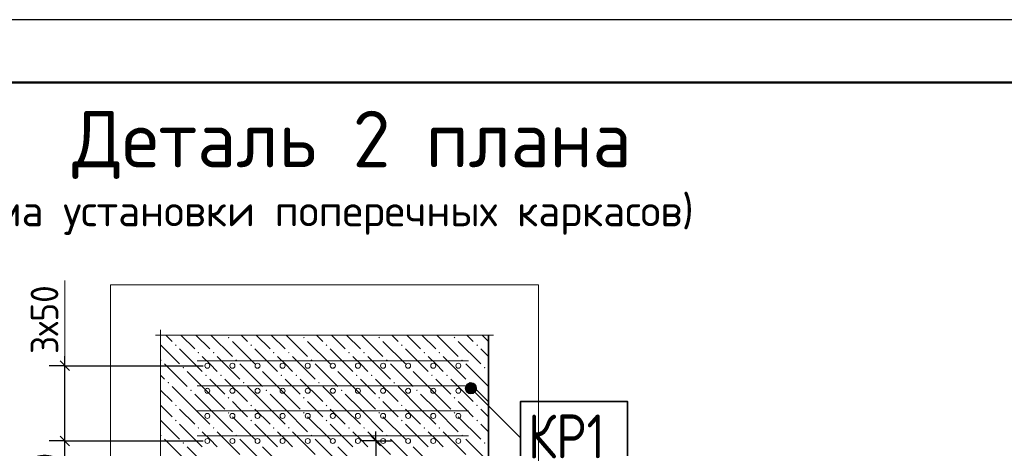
# Model space of a CAD drawing. Header units: millimetres. Extents: x 0 to 50400, y 0 to 35640.
# Tile 28 of 46: x 5174 to 14588, y 31542 to 35640. Entities that reach past the tile are written whole.
import ezdxf

# ---------------------------------------------------------------- set-up
doc = ezdxf.new("R2010")
doc.units = ezdxf.units.MM
for name, color, linetype, lineweight in [('Standard', 7, 'Continuous', 25), ('ЖБ Перекрытие верхний уровень', 7, 'Continuous', 35), ('Общий01', 7, 'Continuous', 13), ('Размерная линия_ общее', 7, 'Continuous', 13), ('Текст_ общее', 7, 'Continuous', 25)]:
    doc.layers.add(name, color=color, linetype=linetype, lineweight=lineweight)
doc.layers.add('Вспомогательная арматура', color=7, linetype='Continuous', lineweight=18, true_color=0x656565)
doc.layers.add('Поперечная арматура', color=7, linetype='Continuous', lineweight=18, true_color=0x5a2814)
doc.layers.add('Размерная выноска', color=7, linetype='Continuous')
doc.styles.add('ISOCPEUR', font='txt')

msp = doc.modelspace()

# ---------------------------------------------------------------- hatches: boundary and pattern name
at = {"layer": 'ЖБ Перекрытие верхний уровень', "linetype": 'Continuous', "lineweight": 18, "transparency": 33554687}
for points in [[(7163.9, 32600.3), (7171.7, 32608.1), (7179.5, 32600.3), (7171.7, 32592.5)], [(7883.9, 32600.3), (7891.7, 32608.1), (7899.5, 32600.3), (7891.7, 32592.5)], [(8603.9, 32600.3), (8611.7, 32608.1), (8619.5, 32600.3), (8611.7, 32592.5)], [(9323.9, 32600.3), (9331.7, 32608.1), (9339.5, 32600.3), (9331.7, 32592.5)], [(6659.9, 32528.3), (6667.7, 32536.1), (6675.5, 32528.3), (6667.7, 32520.5)], [(7379.9, 32528.3), (7387.7, 32536.1), (7395.5, 32528.3), (7387.7, 32520.5)], [(8099.9, 32528.3), (8107.7, 32536.1), (8115.5, 32528.3), (8107.7, 32520.5)], [(8819.9, 32528.3), (8827.7, 32536.1), (8835.5, 32528.3), (8827.7, 32520.5)], [(9539.9, 32528.3), (9547.7, 32536.1), (9555.5, 32528.3), (9547.7, 32520.5)], [(6522.2, 32390.6), (6523.7, 32392.1), (6531.5, 32384.3), (6523.7, 32376.5), (6522.2, 32378)], [(6875.9, 32456.3), (6883.7, 32464.1), (6891.5, 32456.3), (6883.7, 32448.5)], [(7019.9, 32456.3), (7027.7, 32464.1), (7035.5, 32456.3), (7027.7, 32448.5)], [(7235.9, 32384.3), (7243.7, 32392.1), (7251.5, 32384.3), (7243.7, 32376.5)], [(7595.9, 32456.3), (7603.7, 32464.1), (7611.5, 32456.3), (7603.7, 32448.5)], [(7739.9, 32456.3), (7747.7, 32464.1), (7755.5, 32456.3), (7747.7, 32448.5)], [(7955.9, 32384.3), (7963.7, 32392.1), (7971.5, 32384.3), (7963.7, 32376.5)], [(8315.9, 32456.3), (8323.7, 32464.1), (8331.5, 32456.3), (8323.7, 32448.5)], [(8459.9, 32456.3), (8467.7, 32464.1), (8475.5, 32456.3), (8467.7, 32448.5)], [(8675.9, 32384.3), (8683.7, 32392.1), (8691.5, 32384.3), (8683.7, 32376.5)], [(9035.9, 32456.3), (9043.7, 32464.1), (9051.5, 32456.3), (9043.7, 32448.5)], [(9179.9, 32456.3), (9187.7, 32464.1), (9195.5, 32456.3), (9187.7, 32448.5)], [(9395.9, 32384.3), (9403.7, 32392.1), (9411.5, 32384.3), (9403.7, 32376.5)], [(6731.9, 32312.3), (6739.7, 32320.1), (6747.5, 32312.3), (6739.7, 32304.5)], [(7451.9, 32312.3), (7459.7, 32320.1), (7467.5, 32312.3), (7459.7, 32304.5)], [(8171.9, 32312.3), (8179.7, 32320.1), (8187.5, 32312.3), (8179.7, 32304.5)], [(8891.9, 32312.3), (8899.7, 32320.1), (8907.5, 32312.3), (8899.7, 32304.5)], [(9611.9, 32312.3), (9619.7, 32320.1), (9627.5, 32312.3), (9619.7, 32304.5)], [(6947.9, 32240.3), (6955.7, 32248.1), (6963.5, 32240.3), (6955.7, 32232.5)], [(7091.9, 32240.3), (7099.7, 32248.1), (7107.5, 32240.3), (7099.7, 32232.5)], [(7667.9, 32240.3), (7675.7, 32248.1), (7683.5, 32240.3), (7675.7, 32232.5)], [(7811.9, 32240.3), (7819.7, 32248.1), (7827.5, 32240.3), (7819.7, 32232.5)], [(8387.9, 32240.3), (8395.7, 32248.1), (8403.5, 32240.3), (8395.7, 32232.5)], [(8531.9, 32240.3), (8539.7, 32248.1), (8547.5, 32240.3), (8539.7, 32232.5)], [(9107.9, 32240.3), (9115.7, 32248.1), (9123.5, 32240.3), (9115.7, 32232.5)], [(9251.9, 32240.3), (9259.7, 32248.1), (9267.5, 32240.3), (9259.7, 32232.5)], [(6587.9, 32168.3), (6595.7, 32176.1), (6603.5, 32168.3), (6595.7, 32160.5)], [(6803.9, 32096.3), (6811.7, 32104.1), (6819.5, 32096.3), (6811.7, 32088.5)], [(7307.9, 32168.3), (7315.7, 32176.1), (7323.5, 32168.3), (7315.7, 32160.5)], [(7523.9, 32096.3), (7531.7, 32104.1), (7539.5, 32096.3), (7531.7, 32088.5)], [(8027.9, 32168.3), (8035.7, 32176.1), (8043.5, 32168.3), (8035.7, 32160.5)], [(8243.9, 32096.3), (8251.7, 32104.1), (8259.5, 32096.3), (8251.7, 32088.5)], [(8747.9, 32168.3), (8755.7, 32176.1), (8763.5, 32168.3), (8755.7, 32160.5)], [(8963.9, 32096.3), (8971.7, 32104.1), (8979.5, 32096.3), (8971.7, 32088.5)], [(9467.9, 32168.3), (9475.7, 32176.1), (9483.5, 32168.3), (9475.7, 32160.5)], [(7163.9, 32024.3), (7171.7, 32032.1), (7179.5, 32024.3), (7171.7, 32016.5)], [(7883.9, 32024.3), (7891.7, 32032.1), (7899.5, 32024.3), (7891.7, 32016.5)], [(8603.9, 32024.3), (8611.7, 32032.1), (8619.5, 32024.3), (8611.7, 32016.5)], [(9323.9, 32024.3), (9331.7, 32032.1), (9339.5, 32024.3), (9331.7, 32016.5)], [(6659.9, 31952.3), (6667.7, 31960.1), (6675.5, 31952.3), (6667.7, 31944.5)], [(7379.9, 31952.3), (7387.7, 31960.1), (7395.5, 31952.3), (7387.7, 31944.5)], [(8099.9, 31952.3), (8107.7, 31960.1), (8115.5, 31952.3), (8107.7, 31944.5)], [(8819.9, 31952.3), (8827.7, 31960.1), (8835.5, 31952.3), (8827.7, 31944.5)], [(9539.9, 31952.3), (9547.7, 31960.1), (9555.5, 31952.3), (9547.7, 31944.5)], [(7163.9, 31880.3), (7171.7, 31888.1), (7179.5, 31880.3), (7171.7, 31872.5)], [(7883.9, 31880.3), (7891.7, 31888.1), (7899.5, 31880.3), (7891.7, 31872.5)], [(8603.9, 31880.3), (8611.7, 31888.1), (8619.5, 31880.3), (8611.7, 31872.5)], [(9323.9, 31880.3), (9331.7, 31888.1), (9339.5, 31880.3), (9331.7, 31872.5)], [(6659.9, 31808.3), (6667.7, 31816.1), (6675.5, 31808.3), (6667.7, 31800.5)], [(6875.9, 31736.3), (6883.7, 31744.1), (6891.5, 31736.3), (6883.7, 31728.5)], [(7019.9, 31736.3), (7027.7, 31744.1), (7035.5, 31736.3), (7027.7, 31728.5)], [(7379.9, 31808.3), (7387.7, 31816.1), (7395.5, 31808.3), (7387.7, 31800.5)], [(7595.9, 31736.3), (7603.7, 31744.1), (7611.5, 31736.3), (7603.7, 31728.5)], [(7739.9, 31736.3), (7747.7, 31744.1), (7755.5, 31736.3), (7747.7, 31728.5)], [(8099.9, 31808.3), (8107.7, 31816.1), (8115.5, 31808.3), (8107.7, 31800.5)], [(8315.9, 31736.3), (8323.7, 31744.1), (8331.5, 31736.3), (8323.7, 31728.5)], [(8459.9, 31736.3), (8467.7, 31744.1), (8475.5, 31736.3), (8467.7, 31728.5)], [(8819.9, 31808.3), (8827.7, 31816.1), (8835.5, 31808.3), (8827.7, 31800.5)], [(9035.9, 31736.3), (9043.7, 31744.1), (9051.5, 31736.3), (9043.7, 31728.5)], [(9179.9, 31736.3), (9187.7, 31744.1), (9195.5, 31736.3), (9187.7, 31728.5)], [(9539.9, 31808.3), (9547.7, 31816.1), (9555.5, 31808.3), (9547.7, 31800.5)], [(6522.2, 31670.6), (6523.7, 31672.1), (6531.5, 31664.3), (6523.7, 31656.5), (6522.2, 31658)], [(7235.9, 31664.3), (7243.7, 31672.1), (7251.5, 31664.3), (7243.7, 31656.5)], [(7955.9, 31664.3), (7963.7, 31672.1), (7971.5, 31664.3), (7963.7, 31656.5)], [(8675.9, 31664.3), (8683.7, 31672.1), (8691.5, 31664.3), (8683.7, 31656.5)], [(9395.9, 31664.3), (9403.7, 31672.1), (9411.5, 31664.3), (9403.7, 31656.5)], [(6731.9, 31592.3), (6739.7, 31600.1), (6747.5, 31592.3), (6739.7, 31584.5)], [(7451.9, 31592.3), (7459.7, 31600.1), (7467.5, 31592.3), (7459.7, 31584.5)], [(8171.9, 31592.3), (8179.7, 31600.1), (8187.5, 31592.3), (8179.7, 31584.5)], [(8891.9, 31592.3), (8899.7, 31600.1), (8907.5, 31592.3), (8899.7, 31584.5)], [(9611.9, 31592.3), (9619.7, 31600.1), (9627.5, 31592.3), (9619.7, 31584.5)]]:
    msp.add_hatch(color=7, dxfattribs=at).paths.add_polyline_path(points, flags=16)
at = {"layer": 'Общий01', "linetype": 'Continuous', "lineweight": 13, "transparency": 33554687}
for points in [[(9436.3, 32129.5), (9474.5, 32167.7), (9450.1, 32154)], [(9474.5, 32167.7), (9436.3, 32129.5), (9436.3, 32102)], [(9474.5, 32167.7), (9436.3, 32102), (9502, 32167.7)], [(9502, 32167.7), (9436.3, 32102), (9450.1, 32077.6)], [(9502, 32167.7), (9450.1, 32077.6), (9526.5, 32154)], [(9526.5, 32154), (9450.1, 32077.6), (9474.5, 32063.9)], [(9526.5, 32154), (9474.5, 32063.9), (9540.2, 32129.5)], [(9540.2, 32129.5), (9474.5, 32063.9), (9502, 32063.9)], [(9540.2, 32129.5), (9502, 32063.9), (9540.2, 32102)], [(9540.2, 32102), (9502, 32063.9), (9526.5, 32077.6)]]:
    msp.add_hatch(color=7, dxfattribs=at).paths.add_polyline_path(points)

# ---------------------------------------------------------------- linework, layer by layer
at = {"layer": 'Standard', "color": 7, "linetype": 'Continuous', "lineweight": -3, "transparency": 33554687}
for p, q in [((5606.9, 32331.8), (5606.9, 32421.8)), ((5606.9, 31611.8), (5606.9, 32331.8)), ((8580.1, 31611.8), (8580.1, 31701.8)), ((5606.9, 31035.8), (5606.9, 31611.8)), ((8580.1, 31611.8), (8580.1, 31323.8))]:
    msp.add_line(p, q, dxfattribs=at)
at = {"layer": 'Standard', "color": 251, "linetype": 'Continuous', "lineweight": -3, "true_color": 0x656565, "transparency": 33554687}
for p, q in [((5606.9, 32331.8), (5456.9, 32331.8)), ((5606.9, 32331.8), (5756.9, 32331.8)), ((5606.9, 32331.8), (6927.9, 32331.8)), ((5606.9, 31611.8), (5456.9, 31611.8)), ((5606.9, 31611.8), (5756.9, 31611.8)), ((5606.9, 31611.8), (6927.9, 31611.8)), ((8580.1, 31611.8), (8430.1, 31611.8)), ((8580.1, 31611.8), (8730.1, 31611.8)), ((8580.1, 31611.8), (8600.3, 31611.8))]:
    msp.add_line(p, q, dxfattribs=at)
at = {"layer": 'Standard', "color": 7, "linetype": 'Continuous', "lineweight": 25, "transparency": 33554687}
for p, q in [((5651.9, 32286.8), (5561.9, 32376.8)), ((5651.9, 31566.8), (5561.9, 31656.8)), ((8535.1, 31656.8), (8625.1, 31566.8))]:
    msp.add_line(p, q, dxfattribs=at)
msp.add_lwpolyline([(0, 0), (50400, 0), (50400, 35640), (0, 35640), (0, 0)], close=True, dxfattribs=at)
at = {"layer": 'Standard', "color": 7, "linetype": 'Continuous', "lineweight": 50, "transparency": 33554687}
msp.add_lwpolyline([(2400, 35040), (49800, 35040), (49800, 600), (2400, 600), (2400, 35040)], close=True, dxfattribs=at)
at = {"layer": 'Standard', "color": 254, "linetype": 'Continuous', "lineweight": 18, "true_color": 0xc4c4ff, "transparency": 33554687}
msp.add_lwpolyline([(6042.2, 24677.5), (10136.3, 24677.5), (10136.3, 33105.1), (6042.2, 33105.1), (6042.2, 24677.5)], dxfattribs=at)
at = {"layer": 'Вспомогательная арматура', "color": 251, "linetype": 'Continuous', "lineweight": 18, "true_color": 0x656565, "transparency": 33554687}
for p, q in [((6872.3, 32379.8), (9464.3, 32379.8)), ((6872.3, 32379.8), (9464.3, 32379.8)), ((6872.3, 32139.8), (9464.3, 32139.8)), ((6872.3, 32139.8), (9464.3, 32139.8)), ((6872.3, 31899.8), (9464.3, 31899.8)), ((6872.3, 31899.8), (9464.3, 31899.8)), ((6872.3, 31659.8), (9464.3, 31659.8)), ((6872.3, 31659.8), (9464.3, 31659.8))]:
    msp.add_line(p, q, dxfattribs=at)
at = {"layer": 'ЖБ Перекрытие верхний уровень', "color": 9, "linetype": 'Continuous', "lineweight": 18, "true_color": 0xc7c7c7, "transparency": 33554687}
for p, q in [((6631.7, 32564.3), (6570.9, 32625.1)), ((6714.9, 32625.1), (6847.7, 32492.3)), ((6858.9, 32625.1), (6991.7, 32492.3)), ((7002.9, 32625.1), (7207.7, 32420.3)), ((7351.7, 32564.3), (7290.9, 32625.1)), ((7434.9, 32625.1), (7567.7, 32492.3)), ((7578.9, 32625.1), (7711.7, 32492.3)), ((7722.9, 32625.1), (7927.7, 32420.3)), ((8071.7, 32564.3), (8010.9, 32625.1)), ((8154.9, 32625.1), (8287.7, 32492.3)), ((8298.9, 32625.1), (8431.7, 32492.3)), ((8442.9, 32625.1), (8647.7, 32420.3)), ((8791.7, 32564.3), (8730.9, 32625.1)), ((8874.9, 32625.1), (9007.7, 32492.3)), ((9018.9, 32625.1), (9151.7, 32492.3)), ((9162.9, 32625.1), (9367.7, 32420.3)), ((9511.7, 32564.3), (9450.9, 32625.1)), ((9594.9, 32625.1), (9656.3, 32563.7)), ((6522.2, 32529.8), (6703.7, 32348.3)), ((6703.7, 32492.3), (6919.7, 32276.3)), ((7207.7, 32564.3), (7423.7, 32348.3)), ((7423.7, 32492.3), (7639.7, 32276.3)), ((7927.7, 32564.3), (8143.7, 32348.3)), ((8143.7, 32492.3), (8359.7, 32276.3)), ((8647.7, 32564.3), (8863.7, 32348.3)), ((8863.7, 32492.3), (9079.7, 32276.3)), ((9367.7, 32564.3), (9583.7, 32348.3)), ((9583.7, 32492.3), (9656.3, 32419.8)), ((6991.7, 32348.3), (6919.7, 32420.3)), ((7063.7, 32420.3), (7279.7, 32204.3)), ((7711.7, 32348.3), (7639.7, 32420.3)), ((7783.7, 32420.3), (7999.7, 32204.3)), ((8431.7, 32348.3), (8359.7, 32420.3)), ((8503.7, 32420.3), (8719.7, 32204.3)), ((9151.7, 32348.3), (9079.7, 32420.3)), ((9223.7, 32420.3), (9439.7, 32204.3)), ((6559.7, 32348.3), (6775.7, 32132.3)), ((7063.7, 32276.3), (6991.7, 32348.3)), ((7279.7, 32348.3), (7495.7, 32132.3)), ((7783.7, 32276.3), (7711.7, 32348.3)), ((7999.7, 32348.3), (8215.7, 32132.3)), ((8503.7, 32276.3), (8431.7, 32348.3)), ((8719.7, 32348.3), (8935.7, 32132.3)), ((9223.7, 32276.3), (9151.7, 32348.3)), ((9439.7, 32348.3), (9655.7, 32132.3)), ((6522.2, 32241.8), (6559.7, 32204.3)), ((6991.7, 32060.3), (6775.7, 32276.3)), ((6991.7, 32204.3), (7135.7, 32060.3)), ((7135.7, 32204.3), (7351.7, 31988.3)), ((7711.7, 32060.3), (7495.7, 32276.3)), ((7711.7, 32204.3), (7855.7, 32060.3)), ((7855.7, 32204.3), (8071.7, 31988.3)), ((8431.7, 32060.3), (8215.7, 32276.3)), ((8431.7, 32204.3), (8575.7, 32060.3)), ((8575.7, 32204.3), (8791.7, 31988.3)), ((9151.7, 32060.3), (8935.7, 32276.3)), ((9151.7, 32204.3), (9295.7, 32060.3)), ((9295.7, 32204.3), (9511.7, 31988.3)), ((9656.3, 32275.7), (9655.7, 32276.3)), ((6847.7, 31916.3), (6631.7, 32132.3)), ((7567.7, 31916.3), (7351.7, 32132.3)), ((8287.7, 31916.3), (8071.7, 32132.3)), ((9007.7, 31916.3), (8791.7, 32132.3)), ((9656.3, 31987.7), (9511.7, 32132.3)), ((6522.2, 32097.8), (6631.7, 31988.3)), ((6847.7, 32060.3), (6991.7, 31916.3)), ((6991.7, 32060.3), (7135.7, 31916.3)), ((7567.7, 32060.3), (7711.7, 31916.3)), ((7711.7, 32060.3), (7855.7, 31916.3)), ((8287.7, 32060.3), (8431.7, 31916.3)), ((8431.7, 32060.3), (8575.7, 31916.3)), ((9007.7, 32060.3), (9151.7, 31916.3)), ((9151.7, 32060.3), (9295.7, 31916.3)), ((6559.7, 31916.3), (6522.2, 31953.8)), ((6631.7, 31844.3), (6559.7, 31916.3)), ((6703.7, 31916.3), (6847.7, 31772.3)), ((6847.7, 31916.3), (6991.7, 31772.3)), ((6991.7, 31916.3), (7207.7, 31700.3)), ((7279.7, 31916.3), (7207.7, 31988.3)), ((7351.7, 31844.3), (7279.7, 31916.3)), ((7423.7, 31916.3), (7567.7, 31772.3)), ((7567.7, 31916.3), (7711.7, 31772.3)), ((7711.7, 31916.3), (7927.7, 31700.3)), ((7999.7, 31916.3), (7927.7, 31988.3)), ((8071.7, 31844.3), (7999.7, 31916.3)), ((8143.7, 31916.3), (8287.7, 31772.3)), ((8287.7, 31916.3), (8431.7, 31772.3)), ((8431.7, 31916.3), (8647.7, 31700.3)), ((8719.7, 31916.3), (8647.7, 31988.3)), ((8791.7, 31844.3), (8719.7, 31916.3)), ((8863.7, 31916.3), (9007.7, 31772.3)), ((9007.7, 31916.3), (9151.7, 31772.3)), ((9151.7, 31916.3), (9367.7, 31700.3)), ((9439.7, 31916.3), (9367.7, 31988.3)), ((9511.7, 31844.3), (9439.7, 31916.3)), ((9583.7, 31916.3), (9656.3, 31843.7)), ((7207.7, 31844.3), (7423.7, 31628.3)), ((7927.7, 31844.3), (8143.7, 31628.3)), ((8647.7, 31844.3), (8863.7, 31628.3)), ((9367.7, 31844.3), (9583.7, 31628.3)), ((6522.2, 31809.8), (6703.7, 31628.3)), ((6703.7, 31772.3), (6919.7, 31556.3)), ((7423.7, 31772.3), (7639.7, 31556.3)), ((8143.7, 31772.3), (8359.7, 31556.3)), ((8863.7, 31772.3), (9079.7, 31556.3)), ((9583.7, 31772.3), (9656.3, 31699.7)), ((6991.7, 31628.3), (6919.7, 31700.3)), ((7063.7, 31700.3), (7279.7, 31484.3)), ((7711.7, 31628.3), (7639.7, 31700.3)), ((7783.7, 31700.3), (7999.7, 31484.3)), ((8431.7, 31628.3), (8359.7, 31700.3)), ((8503.7, 31700.3), (8719.7, 31484.3)), ((9151.7, 31628.3), (9079.7, 31700.3)), ((9223.7, 31700.3), (9439.7, 31484.3)), ((6559.7, 31628.3), (6775.7, 31412.3)), ((6991.7, 31340.3), (6775.7, 31556.3)), ((7063.7, 31556.3), (6991.7, 31628.3)), ((7279.7, 31628.3), (7495.7, 31412.3)), ((7711.7, 31340.3), (7495.7, 31556.3)), ((7783.7, 31556.3), (7711.7, 31628.3)), ((7999.7, 31628.3), (8215.7, 31412.3)), ((8431.7, 31340.3), (8215.7, 31556.3)), ((8503.7, 31556.3), (8431.7, 31628.3)), ((8719.7, 31628.3), (8935.7, 31412.3)), ((9151.7, 31340.3), (8935.7, 31556.3)), ((9223.7, 31556.3), (9151.7, 31628.3)), ((9439.7, 31628.3), (9655.7, 31412.3)), ((9656.3, 31555.7), (9655.7, 31556.3))]:
    msp.add_line(p, q, dxfattribs=at)
at = {"layer": 'ЖБ Перекрытие верхний уровень', "color": 7, "linetype": 'Continuous', "lineweight": 35, "transparency": 33554687}
msp.add_line((9656.3, 25157.5), (9656.3, 32625.1), dxfattribs=at)
at = {"layer": 'Общий01', "color": 7, "linetype": 'Continuous', "lineweight": 13, "transparency": 33554687}
for p, q in [((9450.1, 32154), (9450.1, 32154)), ((9488.3, 32115.8), (9963.4, 31640.6)), ((9526.5, 32154), (9526.5, 32154)), ((9450.1, 32077.6), (9450.1, 32077.6)), ((9526.5, 32077.6), (9526.5, 32077.6))]:
    msp.add_line(p, q, dxfattribs=at)
msp.add_circle((9488.3, 32115.8), 54, dxfattribs=at)
at = {"layer": 'Поперечная арматура', "color": 19, "linetype": 'Continuous', "lineweight": 18, "true_color": 0x5a2814, "transparency": 33554687}
for centre in [(6968.3, 32331.8), (7208.3, 32331.8), (7448.3, 32331.8), (7688.3, 32331.8), (7928.3, 32331.8), (8168.3, 32331.8), (8408.3, 32331.8), (8648.3, 32331.8), (8888.3, 32331.8), (9128.3, 32331.8), (9368.3, 32331.8), (6968.3, 32091.8), (7208.3, 32091.8), (7448.3, 32091.8), (7688.3, 32091.8), (7928.3, 32091.8), (8168.3, 32091.8), (8408.3, 32091.8), (8648.3, 32091.8), (8888.3, 32091.8), (9128.3, 32091.8), (9368.3, 32091.8), (6968.3, 31851.8), (7208.3, 31851.8), (7448.3, 31851.8), (7688.3, 31851.8), (7928.3, 31851.8), (8168.3, 31851.8), (8408.3, 31851.8), (8648.3, 31851.8), (8888.3, 31851.8), (9128.3, 31851.8), (9368.3, 31851.8), (6968.3, 31611.8), (7208.3, 31611.8), (7448.3, 31611.8), (7688.3, 31611.8), (7928.3, 31611.8), (8168.3, 31611.8), (8408.3, 31611.8), (8648.3, 31611.8), (8888.3, 31611.8), (9128.3, 31611.8), (9368.3, 31611.8)]:
    msp.add_circle(centre, 24, dxfattribs=at)
at = {"layer": 'Размерная выноска', "color": 7, "linetype": 'Continuous', "lineweight": 13, "transparency": 33554687}
for p, q in [((6522.2, 32673.1), (6522.2, 25109.5)), ((9704.3, 32625.1), (6474.2, 32625.1))]:
    msp.add_line(p, q, dxfattribs=at)
at = {"layer": 'Размерная линия_ общее', "color": 7, "linetype": 'Continuous', "lineweight": 13, "transparency": 33554687}
msp.add_line((5606.9, 32331.8), (5606.9, 33147.8), dxfattribs=at)
at = {"layer": 'Текст_ общее', "color": 7, "linetype": 'Continuous', "lineweight": 35, "transparency": 33554687}
msp.add_lwpolyline([(9963.4, 31290.6), (10985.4, 31290.6), (10985.4, 31990.6), (9963.4, 31990.6), (9963.4, 31290.6)], dxfattribs=at)

# ---------------------------------------------------------------- texts
at = {"layer": 'Standard', "color": 7, "linetype": 'Continuous', "lineweight": 25, "transparency": 33554687, "char_height": 264, "attachment_point": 7, "rotation": 90, "style": 'ISOCPEUR'}
for s, insert, width in [('\\W0.93;3х50', (5543.4, 32443.9), 861.713), ('\\W0.83;120', (5546.9, 31086.2), 610.286)]:
    msp.add_mtext(s, dxfattribs=dict(at, insert=insert, width=width))
at = {"layer": 'Текст_ общее', "color": 7, "linetype": 'Continuous', "lineweight": 50, "transparency": 33554687, "attachment_point": 7, "style": 'ISOCPEUR'}
for s, insert, char_height, width in [('\\W0.98;  Деталь 2 плана', (5004.4, 34117.5), 540, 6472.765), ('\\W0.99;(схема установки поперечных каркасов)', (4311.4, 33582.9), 300, 7794.577)]:
    msp.add_mtext(s, dxfattribs=dict(at, insert=insert, char_height=char_height, width=width))
at = {"layer": 'Текст_ общее', "color": 7, "linetype": 'Continuous', "lineweight": 35, "transparency": 33554687, "insert": (10033.4, 31444.6), "char_height": 420, "width": 1058.036, "attachment_point": 7, "style": 'ISOCPEUR'}
msp.add_mtext('\\W0.84;КР1', dxfattribs=at)

doc.saveas('drawing.dxf')
